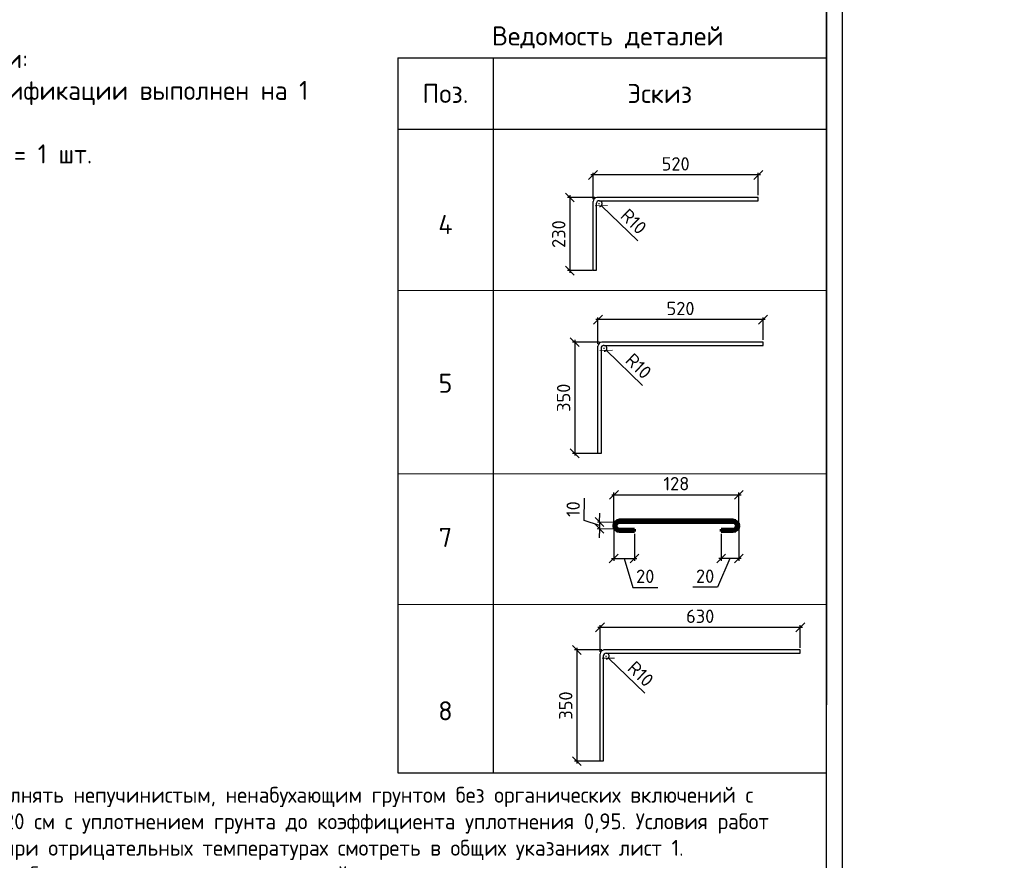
# Model space of a CAD drawing. Header units: millimetres. Extents: x 125896 to 2572636, y -120305 to 130347.
# Tile 80 of 256: x 339314 to 354815, y 36109 to 49338. Entities that reach past the tile are written whole.
import ezdxf

# ---------------------------------------------------------------- set-up
doc = ezdxf.new("R2010")
doc.units = ezdxf.units.MM
doc.linetypes.add('CENTER', pattern=[2, 1.25, -0.25, 0.25, -0.25])
doc.layers.add('11', color=7, linetype='Continuous')
doc.layers.add('Столовая - обозначения', color=7, linetype='Continuous')
for name, color, linetype, lineweight in [('ОСИ', 7, 'CENTER', 15), ('Основная 0.60', 142, 'Continuous', 60), ('Столовая Двери и окна', 7, 'Continuous', 15), ('ТЕКСТ', 7, 'Continuous', 15)]:
    doc.layers.add(name, color=color, linetype=linetype, lineweight=lineweight)
doc.styles.add('GOST-2.304_Type-B', font='GOST Common.ttf')
doc.styles.get("Standard").update_dxf_attribs({"font": 'isocpeur.ttf'})
doc.styles.add('ГОСТ', font='isocpeur.ttf')
doc.dimstyles.new('Осевые', dxfattribs={"dimscale": 0.7, "dimtxt": 450, "dimasz": 400, "dimexe": 100, "dimexo": 100, "dimgap": 100, "dimtad": 1, "dimdec": 0, "dimzin": 0, "dimdsep": 46, "dimtxsty": 'Standard', "dimblk": 'OBLIQUE', "dimcen": 9, "dimdle": 100, "dimazin": 0, "dimtm": 1e-09, "dimtfac": 1, "dimtdec": 0, "dimtofl": 0, "dimtmove": 0, "dimatfit": 3, "dimfxl": 1, "dimtolj": 1, "dimtzin": 0, "dimarcsym": 0})

# ---------------------------------------------------------------- blocks, each defined once
blk = doc.blocks.new('Штамп')
at = {"layer": '11'}
blk.add_line((311470, 84178), (311470, 126228), dxfattribs=at)
at = {"layer": '11', "lineweight": 30}
blk.add_line((311220, 84428), (311220, 125978), dxfattribs=at)
blk = doc.blocks.new('_OBLIQUE')
at = {"color": 0, "linetype": 'ByBlock'}
blk.add_line((-0.5, -0.5), (0.5, 0.5), dxfattribs=at)
blk = doc.blocks.new('*D458')
at = {"layer": 'Defpoints', "color": 0, "linetype": 'ByBlock', "lineweight": 25, "ltscale": 13, "transparency": 16777216}
for p in [(350357, 41281), (350635, 41373), (350357, 40858)]:
    blk.add_point(p, dxfattribs=at)
at = {"layer": 'ОСИ', "color": 0, "linetype": 'ByBlock', "lineweight": -2, "ltscale": 13, "transparency": 16777216}
for p, q in [((350357, 41246), (350357, 40823)), ((350635, 41338), (350635, 40823)), ((350496, 40858), (350301, 40405)), ((350670, 40858), (350322, 40858)), ((350301, 40405), (349909, 40405))]:
    blk.add_line(p, q, dxfattribs=at)
at = {"layer": 'ОСИ', "color": 0, "linetype": 'ByBlock', "lineweight": -2, "ltscale": 13, "transparency": 16777216, "xscale": 140, "yscale": 140, "zscale": 140, "rotation": 180}
blk.add_blockref('_OBLIQUE', (350357, 40858), dxfattribs=at)
at = {"layer": 'ОСИ', "color": 0, "linetype": 'ByBlock', "lineweight": -2, "ltscale": 13, "transparency": 16777216, "xscale": 140, "yscale": 140, "zscale": 140}
blk.add_blockref('_OBLIQUE', (350635, 40858), dxfattribs=at)
at = {"layer": 'ОСИ', "color": 0, "linetype": 'ByBlock', "ltscale": 13, "transparency": 16777216, "insert": (350105, 40580), "char_height": 210, "attachment_point": 5}
blk.add_mtext('\\A1;20', dxfattribs=at)
blk = doc.blocks.new('*D459')
at = {"layer": 'Defpoints', "color": 0, "linetype": 'ByBlock', "lineweight": 25, "ltscale": 13, "transparency": 16777216}
for p in [(348666, 41373), (348993, 41281), (348993, 40858)]:
    blk.add_point(p, dxfattribs=at)
at = {"layer": 'ОСИ', "color": 0, "linetype": 'ByBlock', "lineweight": -2, "ltscale": 13, "transparency": 16777216}
for p, q in [((348666, 41338), (348666, 40823)), ((348993, 41246), (348993, 40823)), ((348631, 40858), (349028, 40858)), ((348830, 40858), (348966, 40403)), ((348966, 40403), (349358, 40403))]:
    blk.add_line(p, q, dxfattribs=at)
at = {"layer": 'ОСИ', "color": 0, "linetype": 'ByBlock', "lineweight": -2, "ltscale": 13, "transparency": 16777216, "xscale": 140, "yscale": 140, "zscale": 140, "rotation": 180}
blk.add_blockref('_OBLIQUE', (348666, 40858), dxfattribs=at)
at = {"layer": 'ОСИ', "color": 0, "linetype": 'ByBlock', "lineweight": -2, "ltscale": 13, "transparency": 16777216, "xscale": 140, "yscale": 140, "zscale": 140}
blk.add_blockref('_OBLIQUE', (348993, 40858), dxfattribs=at)
at = {"layer": 'ОСИ', "color": 0, "linetype": 'ByBlock', "ltscale": 13, "transparency": 16777216, "insert": (349162, 40578), "char_height": 210, "attachment_point": 5}
blk.add_mtext('\\A1;20', dxfattribs=at)
blk = doc.blocks.new('*D460')
at = {"layer": 'Defpoints', "color": 0, "linetype": 'ByBlock', "lineweight": 25, "ltscale": 13, "transparency": 16777216}
for p in [(350635, 41861), (348669, 41393), (350635, 41372)]:
    blk.add_point(p, dxfattribs=at)
at = {"layer": 'ОСИ', "color": 0, "linetype": 'ByBlock', "lineweight": -2, "ltscale": 13, "transparency": 16777216}
for p, q in [((348634, 41861), (350670, 41861)), ((348669, 41428), (348669, 41896)), ((350635, 41407), (350635, 41896))]:
    blk.add_line(p, q, dxfattribs=at)
at = {"layer": 'ОСИ', "color": 0, "linetype": 'ByBlock', "lineweight": -2, "ltscale": 13, "transparency": 16777216, "xscale": 140, "yscale": 140, "zscale": 140, "rotation": 180}
blk.add_blockref('_OBLIQUE', (348669, 41861), dxfattribs=at)
at = {"layer": 'ОСИ', "color": 0, "linetype": 'ByBlock', "lineweight": -2, "ltscale": 13, "transparency": 16777216, "xscale": 140, "yscale": 140, "zscale": 140}
blk.add_blockref('_OBLIQUE', (350635, 41861), dxfattribs=at)
at = {"layer": 'ОСИ', "color": 0, "linetype": 'ByBlock', "ltscale": 13, "transparency": 16777216, "insert": (349652, 42036), "char_height": 210, "width": 348.61, "attachment_point": 5}
blk.add_mtext('\\A1;128', dxfattribs=at)
blk = doc.blocks.new('*D461')
at = {"layer": 'Defpoints', "color": 0, "linetype": 'ByBlock', "lineweight": 20, "ltscale": 13, "transparency": 16777216}
for p in [(348341, 46894), (350941, 46539), (348341, 46476)]:
    blk.add_point(p, dxfattribs=at)
at = {"layer": 'ОСИ', "color": 0, "linetype": 'ByBlock', "lineweight": -2, "ltscale": 13, "transparency": 16777216}
for p, q in [((350976, 46894), (348306, 46894)), ((348341, 46511), (348341, 46929)), ((350941, 46574), (350941, 46929))]:
    blk.add_line(p, q, dxfattribs=at)
at = {"layer": 'ОСИ', "color": 0, "linetype": 'ByBlock', "lineweight": -2, "ltscale": 13, "transparency": 16777216, "xscale": 140, "yscale": 140, "zscale": 140, "rotation": 180}
blk.add_blockref('_OBLIQUE', (348341, 46894), dxfattribs=at)
at = {"layer": 'ОСИ', "color": 0, "linetype": 'ByBlock', "lineweight": -2, "ltscale": 13, "transparency": 16777216, "xscale": 140, "yscale": 140, "zscale": 140}
blk.add_blockref('_OBLIQUE', (350941, 46894), dxfattribs=at)
at = {"layer": 'ОСИ', "color": 0, "linetype": 'ByBlock', "ltscale": 13, "transparency": 16777216, "insert": (349641, 47069), "char_height": 210, "attachment_point": 5}
blk.add_mtext('\\A1;520', dxfattribs=at)
blk = doc.blocks.new('*D462')
at = {"layer": 'Defpoints', "color": 0, "linetype": 'ByBlock', "lineweight": 20, "ltscale": 13, "transparency": 16777216}
for p in [(348401, 46539), (347975, 45389), (348366, 45389)]:
    blk.add_point(p, dxfattribs=at)
at = {"layer": 'ОСИ', "color": 0, "linetype": 'ByBlock', "lineweight": -2, "ltscale": 13, "transparency": 16777216}
for p, q in [((348366, 46539), (347940, 46539)), ((347975, 46574), (347975, 45354)), ((348331, 45389), (347940, 45389))]:
    blk.add_line(p, q, dxfattribs=at)
at = {"layer": 'ОСИ', "color": 0, "linetype": 'ByBlock', "lineweight": -2, "ltscale": 13, "transparency": 16777216, "xscale": 140, "yscale": 140, "zscale": 140}
for p, rotation in [((347975, 46539), 90), ((347975, 45389), 270)]:
    blk.add_blockref('_OBLIQUE', p, dxfattribs=dict(at, rotation=rotation))
at = {"layer": 'ОСИ', "color": 0, "linetype": 'ByBlock', "ltscale": 13, "transparency": 16777216, "insert": (347800, 45964), "char_height": 210, "attachment_point": 5, "rotation": 90}
blk.add_mtext('\\A1;230', dxfattribs=at)
blk = doc.blocks.new('*D463')
at = {"layer": 'Defpoints', "color": 0, "linetype": 'ByBlock', "lineweight": 20, "ltscale": 13, "transparency": 16777216}
for p in [(348437, 46443), (348471, 46411)]:
    blk.add_point(p, dxfattribs=at)
at = {"layer": 'ОСИ', "color": 0, "linetype": 'ByBlock', "lineweight": -2, "ltscale": 13, "transparency": 16777216}
for p, q in [((348431, 46443), (348444, 46443)), ((348437, 46436), (348437, 46449)), ((349045, 45857), (348471, 46411))]:
    blk.add_line(p, q, dxfattribs=at)
blk.add_arc((348437, 46443), 46.3, 272.7104, 42.8618, dxfattribs=at)
at = {"layer": 'ОСИ', "color": 0, "linetype": 'ByBlock', "lineweight": -2, "ltscale": 13, "transparency": 16777216, "xscale": 140, "yscale": 140, "zscale": 140, "rotation": 136.0434265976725}
blk.add_blockref('_OBLIQUE', (348471, 46411), dxfattribs=at)
at = {"layer": 'ОСИ', "color": 0, "linetype": 'ByBlock', "ltscale": 13, "transparency": 16777216, "insert": (348980, 46162), "char_height": 210, "attachment_point": 5, "rotation": 316.0434}
blk.add_mtext('\\A1;R10', dxfattribs=at)
blk = doc.blocks.new('*D452')
at = {"layer": 'Defpoints', "color": 0, "linetype": 'ByBlock', "lineweight": 20, "ltscale": 13, "transparency": 16777216}
for p in [(348417, 44618), (348417, 44201), (351017, 44263)]:
    blk.add_point(p, dxfattribs=at)
at = {"layer": 'ОСИ', "color": 0, "linetype": 'ByBlock', "lineweight": -2, "ltscale": 13, "transparency": 16777216}
for p, q in [((348417, 44236), (348417, 44653)), ((351017, 44298), (351017, 44653)), ((351052, 44618), (348382, 44618))]:
    blk.add_line(p, q, dxfattribs=at)
at = {"layer": 'ОСИ', "color": 0, "linetype": 'ByBlock', "lineweight": -2, "ltscale": 13, "transparency": 16777216, "xscale": 140, "yscale": 140, "zscale": 140, "rotation": 180}
blk.add_blockref('_OBLIQUE', (348417, 44618), dxfattribs=at)
at = {"layer": 'ОСИ', "color": 0, "linetype": 'ByBlock', "lineweight": -2, "ltscale": 13, "transparency": 16777216, "xscale": 140, "yscale": 140, "zscale": 140}
blk.add_blockref('_OBLIQUE', (351017, 44618), dxfattribs=at)
at = {"layer": 'ОСИ', "color": 0, "linetype": 'ByBlock', "ltscale": 13, "transparency": 16777216, "insert": (349717, 44793), "char_height": 210, "attachment_point": 5}
blk.add_mtext('\\A1;520', dxfattribs=at)
blk = doc.blocks.new('*D453')
at = {"layer": 'Defpoints', "color": 0, "linetype": 'ByBlock', "lineweight": 20, "ltscale": 13, "transparency": 16777216}
for p in [(348477, 44263), (348051, 42513), (348467, 42513)]:
    blk.add_point(p, dxfattribs=at)
at = {"layer": 'ОСИ', "color": 0, "linetype": 'ByBlock', "lineweight": -2, "ltscale": 13, "transparency": 16777216}
for p, q in [((348442, 44263), (348016, 44263)), ((348051, 44298), (348051, 42478)), ((348432, 42513), (348016, 42513))]:
    blk.add_line(p, q, dxfattribs=at)
at = {"layer": 'ОСИ', "color": 0, "linetype": 'ByBlock', "lineweight": -2, "ltscale": 13, "transparency": 16777216, "xscale": 140, "yscale": 140, "zscale": 140}
for p, rotation in [((348051, 44263), 90), ((348051, 42513), 270)]:
    blk.add_blockref('_OBLIQUE', p, dxfattribs=dict(at, rotation=rotation))
at = {"layer": 'ОСИ', "color": 0, "linetype": 'ByBlock', "ltscale": 13, "transparency": 16777216, "insert": (347876, 43388), "char_height": 210, "attachment_point": 5, "rotation": 90}
blk.add_mtext('\\A1;350', dxfattribs=at)
blk = doc.blocks.new('*D454')
at = {"layer": 'Defpoints', "color": 0, "linetype": 'ByBlock', "lineweight": 20, "ltscale": 13, "transparency": 16777216}
for p in [(348513, 44167), (348547, 44135)]:
    blk.add_point(p, dxfattribs=at)
at = {"layer": 'ОСИ', "color": 0, "linetype": 'ByBlock', "lineweight": -2, "ltscale": 13, "transparency": 16777216}
for p, q in [((348507, 44167), (348520, 44167)), ((348513, 44160), (348513, 44173)), ((349121, 43581), (348547, 44135))]:
    blk.add_line(p, q, dxfattribs=at)
blk.add_arc((348513, 44167), 46.3, 272.7104, 42.8618, dxfattribs=at)
at = {"layer": 'ОСИ', "color": 0, "linetype": 'ByBlock', "lineweight": -2, "ltscale": 13, "transparency": 16777216, "xscale": 140, "yscale": 140, "zscale": 140, "rotation": 136.0434265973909}
blk.add_blockref('_OBLIQUE', (348547, 44135), dxfattribs=at)
at = {"layer": 'ОСИ', "color": 0, "linetype": 'ByBlock', "ltscale": 13, "transparency": 16777216, "insert": (349056, 43886), "char_height": 210, "attachment_point": 5, "rotation": 316.0434}
blk.add_mtext('\\A1;R10', dxfattribs=at)
blk = doc.blocks.new('*D464')
at = {"layer": 'Defpoints', "color": 0, "linetype": 'ByBlock', "lineweight": 25, "ltscale": 13, "transparency": 16777216}
for p in [(348758, 41426), (348441, 41326), (348756, 41320)]:
    blk.add_point(p, dxfattribs=at)
at = {"layer": 'ОСИ', "color": 0, "linetype": 'ByBlock', "lineweight": -2, "ltscale": 13, "transparency": 16777216}
for p, q in [((348199, 41457), (348205, 41807)), ((348443, 41432), (348446, 41572)), ((348442, 41379), (348199, 41457)), ((348723, 41427), (348408, 41432)), ((348443, 41432), (348441, 41326)), ((348721, 41321), (348406, 41326)), ((348441, 41326), (348439, 41186))]:
    blk.add_line(p, q, dxfattribs=at)
at = {"layer": 'ОСИ', "color": 0, "linetype": 'ByBlock', "lineweight": -2, "ltscale": 13, "transparency": 16777216, "xscale": 140, "yscale": 140, "zscale": 140}
for p, rotation in [((348441, 41326), 88.95656658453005), ((348443, 41432), 268.95656658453)]:
    blk.add_blockref('_OBLIQUE', p, dxfattribs=dict(at, rotation=rotation))
at = {"layer": 'ОСИ', "color": 0, "linetype": 'ByBlock', "ltscale": 13, "transparency": 16777216, "insert": (348027, 41635), "char_height": 210, "attachment_point": 5, "rotation": 88.9566}
blk.add_mtext('\\A1;10', dxfattribs=at)
blk = doc.blocks.new('*D455')
at = {"layer": 'Defpoints', "color": 0, "linetype": 'ByBlock', "lineweight": 25, "ltscale": 13, "transparency": 16777216}
for p in [(348451, 39774), (351603, 39419), (348451, 39356)]:
    blk.add_point(p, dxfattribs=at)
at = {"layer": 'ОСИ', "color": 0, "linetype": 'ByBlock', "lineweight": -2, "ltscale": 13, "transparency": 16777216}
for p, q in [((351638, 39774), (348416, 39774)), ((348451, 39391), (348451, 39809)), ((351603, 39454), (351603, 39809))]:
    blk.add_line(p, q, dxfattribs=at)
at = {"layer": 'ОСИ', "color": 0, "linetype": 'ByBlock', "lineweight": -2, "ltscale": 13, "transparency": 16777216, "xscale": 140, "yscale": 140, "zscale": 140, "rotation": 180}
blk.add_blockref('_OBLIQUE', (348451, 39774), dxfattribs=at)
at = {"layer": 'ОСИ', "color": 0, "linetype": 'ByBlock', "lineweight": -2, "ltscale": 13, "transparency": 16777216, "xscale": 140, "yscale": 140, "zscale": 140}
blk.add_blockref('_OBLIQUE', (351603, 39774), dxfattribs=at)
at = {"layer": 'ОСИ', "color": 0, "linetype": 'ByBlock', "ltscale": 13, "transparency": 16777216, "insert": (350027, 39949), "char_height": 210, "attachment_point": 5}
blk.add_mtext('\\A1;630', dxfattribs=at)
blk = doc.blocks.new('*D456')
at = {"layer": 'Defpoints', "color": 0, "linetype": 'ByBlock', "lineweight": 25, "ltscale": 13, "transparency": 16777216}
for p in [(348511, 39419), (348085, 37669), (348501, 37669)]:
    blk.add_point(p, dxfattribs=at)
at = {"layer": 'ОСИ', "color": 0, "linetype": 'ByBlock', "lineweight": -2, "ltscale": 13, "transparency": 16777216}
for p, q in [((348476, 39419), (348050, 39419)), ((348085, 39454), (348085, 37634)), ((348466, 37669), (348050, 37669))]:
    blk.add_line(p, q, dxfattribs=at)
at = {"layer": 'ОСИ', "color": 0, "linetype": 'ByBlock', "lineweight": -2, "ltscale": 13, "transparency": 16777216, "xscale": 140, "yscale": 140, "zscale": 140}
for p, rotation in [((348085, 39419), 90), ((348085, 37669), 270)]:
    blk.add_blockref('_OBLIQUE', p, dxfattribs=dict(at, rotation=rotation))
at = {"layer": 'ОСИ', "color": 0, "linetype": 'ByBlock', "ltscale": 13, "transparency": 16777216, "insert": (347910, 38544), "char_height": 210, "attachment_point": 5, "rotation": 90}
blk.add_mtext('\\A1;350', dxfattribs=at)
blk = doc.blocks.new('*D457')
at = {"layer": 'Defpoints', "color": 0, "linetype": 'ByBlock', "lineweight": 25, "ltscale": 13, "transparency": 16777216}
for p in [(348547, 39323), (348581, 39290)]:
    blk.add_point(p, dxfattribs=at)
at = {"layer": 'ОСИ', "color": 0, "linetype": 'ByBlock', "lineweight": -2, "ltscale": 13, "transparency": 16777216}
for p, q in [((348541, 39323), (348554, 39323)), ((348547, 39316), (348547, 39329)), ((349155, 38737), (348581, 39290))]:
    blk.add_line(p, q, dxfattribs=at)
blk.add_arc((348547, 39323), 46.3, 272.7104, 42.8618, dxfattribs=at)
at = {"layer": 'ОСИ', "color": 0, "linetype": 'ByBlock', "lineweight": -2, "ltscale": 13, "transparency": 16777216, "xscale": 140, "yscale": 140, "zscale": 140, "rotation": 136.0434265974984}
blk.add_blockref('_OBLIQUE', (348581, 39290), dxfattribs=at)
at = {"layer": 'ОСИ', "color": 0, "linetype": 'ByBlock', "ltscale": 13, "transparency": 16777216, "insert": (349090, 39042), "char_height": 210, "attachment_point": 5, "rotation": 316.0434}
blk.add_mtext('\\A1;R10', dxfattribs=at)

msp = doc.modelspace()

# ---------------------------------------------------------------- linework, layer by layer
at = {"color": 18, "lineweight": 30, "true_color": 0x000000, "transparency": 33554687}
for p, q in [((352016.4, 63615.6), (352016.4, 38553.5)), ((352016.4, 51493.5), (352016.4, 41588.2)), ((345266.4, 48740.1), (352016.4, 48740.1)), ((345266.4, 48740.1), (345266.4, 37483.1)), ((346766.4, 48740.1), (346766.4, 37483.1)), ((345266.4, 47615.1), (352016.4, 47615.1)), ((345266.4, 37483.1), (352016.4, 37483.1))]:
    msp.add_line(p, q, dxfattribs=at)
at = {"layer": 'ОСИ', "linetype": 'ByBlock', "ltscale": 13}
for p, q in [((345266.4, 45076.5), (352016.4, 45076.5)), ((345266.4, 45076.5), (352016.4, 45076.5)), ((345266.4, 42191.9), (352016.4, 42191.9)), ((345266.4, 40135.2), (352016.4, 40135.2))]:
    msp.add_line(p, q, dxfattribs=at)
at = {"layer": 'Основная 0.60'}
for p, q in [((348758.2, 41464.7), (350543.2, 41464.7)), ((348758.2, 41425.9), (350543.2, 41425.9)), ((348758.2, 41320), (348993.5, 41320)), ((348758.2, 41281.1), (348993.5, 41281.1)), ((348993.5, 41320), (348993.5, 41281.1)), ((350356.9, 41320), (350543.2, 41320)), ((350356.9, 41320), (350356.9, 41281.1)), ((350543.2, 41281.1), (350356.9, 41281.1))]:
    msp.add_line(p, q, dxfattribs=at)
for centre, radius, start, end in [((348758.2, 41372.9), 91.8, 90, 270), ((348757.2, 41372.9), 53, 88.95657, 271.04343), ((350543.2, 41372.9), 91.8, 270, 90), ((350544.2, 41372.9), 53, 268.95657, 91.04343)]:
    msp.add_arc(centre, radius, start, end, dxfattribs=at)
at = {"layer": 'Столовая Двери и окна', "color": 146, "lineweight": 30, "true_color": 0x105689}
for points in [[(348435.6, 46488.8), (350941.2, 46488.8), (350941.2, 46538.8), (348401.2, 46538.8), (348401.2, 46538.8), (348401.2, 46538.8)], [(348391.2, 46446.9), (348391.2, 45388.8), (348341.2, 45388.8), (348341.2, 46476.5)], [(348467.3, 44170.9), (348467.3, 42512.9), (348417.3, 42512.9), (348417.3, 44200.6)], [(348511.8, 44212.9), (351017.3, 44212.9), (351017.3, 44262.9), (348477.4, 44262.9), (348477.4, 44262.9), (348477.4, 44262.9)], [(348545.8, 39368.7), (351603, 39368.7), (351603, 39418.7), (348511.4, 39418.7), (348511.4, 39418.7), (348511.4, 39418.7)], [(348501.3, 39326.8), (348501.3, 37668.7), (348451.3, 37668.7), (348451.3, 39356.4)]]:
    msp.add_lwpolyline(points, dxfattribs=at)
for centre, radius, start, end in [((348409.7, 46470.6), 68.8, 97.03929, 175.07833), ((348437.3, 46442.7), 46.3, 86.19482, 184.74031), ((348485.8, 44194.7), 68.8, 97.03929, 175.07833), ((348513.4, 44166.7), 46.3, 86.19482, 184.74031), ((348519.8, 39350.5), 68.8, 97.03929, 175.07833), ((348547.4, 39322.6), 46.3, 86.19482, 184.74031)]:
    msp.add_arc(centre, radius, start, end, dxfattribs=at)

# ---------------------------------------------------------------- block references
at = {"layer": 'Столовая - обозначения', "color": 252, "lineweight": 20, "true_color": 0x939598}
msp.add_blockref('Штамп', (40796.7, -58798.4), dxfattribs=at)

# ---------------------------------------------------------------- texts
at = {"insert": (226281.3, 54484), "char_height": 250, "attachment_point": 1, "style": 'ГОСТ'}
msp.add_mtext_dynamic_manual_height_columns('\\A1;\\pi9384.38;{\\H1.5152x;\\P\\pi1250;Общие указания\\P\\pi250;}1.^IРабочая документация разработана в соответствии с заданием на проектирование, требованиями действующих технических регламентов, стандартов, сводов правил и других документов, содержащих установленные требования.\\P2.^IРабочая документация выполнена в соответствии со следующими нормативными и техническими документами:\\P-^IСП 20.13330.2016 "Нагрузки и Воздействия";\\P-^IСП 63.13330.2012 "Бетонные и железобетонные конструкции. Основные положения";\\P-^IСП 22.13330.2016 "Основания зданий и сооружений";\\P-^IСП 45.13330.2012 "Земляные сооружения, основания и фундаменты".\\P3.   За относительную отметку 0,000 принята отметка чистого пола первого этажа.\\P4.^IПеречень видов работ, для которых необходимо составлять акты освидетельствования скрытых работ:\\P-^Iармирование конструкций;\\P-^Iосвидетельствование опалубки перед бетонированием;\\P-^Iвыполнение сварочных работ;\\P-^Iотбор контрольных проб бетона;\\P-^Iсоответствие законченных железобетонных конструкций проекту с отображением качества работ;\\P-^Iустройство монолитных конструкций, выполняемых в зимнее время;  \\P\\pi0;  -    устройство гидроизоляции;\\P\\pi250;-^Iуплотнение грунтов и обратную засыпку.\\PЗапрещается выполнение последующих работ при отсутствии актов освидетельствования предшествующих скрытых работ во всех случаях.\\P\\pi0;        5. Проект рассчитан на производство работ в период положительных температур. В случае выполнения работ при отрицательных температурах необходимо выполнять требования СНиП часть 3 по производству работ и ППР.\\P        6. При минимальной температуре воздуха до минус 15°С допускается: выдерживание бетона в конструкции методом термоса, при предварительном разогреве бетонной смеси, форсированный электроразогрев бетона в конструкции с повторным уплотнением.\\P\\pi250;При минимальной температуре воздуха до минус 25°С допускается: обогрев бетона в греющей опалубке с помощью низкотемпературных электронагревателей, электродный сквозной прогрев бетона, электрообогрев с помощью греющего провода.\\P\\pi0;7. При отрицательной температуре воздуха уплотнение грунта обратной засыпки в траншеях должно \\Pосуществляться до достижения коэффициента уплотнения 0,98. \\PВремя уплотнения грунта в зависимости от температуры воздуха: \\P\\pi250;-^Iпри t{\\H0.7x;\\So^ ;}-5, 90-120 минут; при t{\\H0.7x;\\So^ ;\\H1.42857x;-10, 60-90 минут; }при t{\\H0.7x;\\So^ ;\\H1.42857x;-20, 40-60 минут; }при t{\\H0.7x;\\So^ ;\\H1.42857x;-30, 20-30 минут;\\P\\pi0;Работы по выполнению насыпей и обратных засыпок при отрицательных температурах должны производить с учетом следующих требований:\\P\\pi250;-^Iподготовку поверхности (основания) насыпи и обратных засыпок следует выполнять с полным удалением снега, льда, промерзшего слоя слабого и пучинистого грунта на всю его глубину;\\P-^Iотсыпку в насыпь и обратные засыпки грунтов необходимо производить при их природной влажности и в талом состоянии с содержанием комьев мерзлого грунта, не превышающим требований, приведенных в приложении М СП 45.13330.2017. Свод правил. Земляные сооружения, основания и фундаменты., и, как правило, на не промерзшие ранее отсыпанные и уплотненные слои. В отдельных случаях при согласовании с автором проекта допускается грунты отсыпать на непучинистые грунты, промерзшие на глубину не более 15 см;\\P-^Iпри пониженной влажности отсыпанных грунтов для их уплотнения следует применять более тяжелое грунтоуплотняющее оборудование; \\P-^Iработы по отсыпке и уплотнению каждого слоя должны выполнять в течение одной рабочей смены; - при выполнении насыпей из глинистых грунтов при обильном снеговыпадении все работы должны быть прекращены; - перерывы в работах по выполнению насыпей и обратных засыпок допускаются только при условиях, что за время перерыва глубина промерзания ранее уплотненных пучинистых грунтов не превысит 15 см или на время перерыва ранее уплотненные грунты утепляются специальными средствами (например, маловлажным рыхлым грунтом, который в последующем удаляется); - все работы по отсыпке грунтов и их уплотнению выполняют с повышенной интенсивностью.}', width=20474.372, gutter_width=5800, heights=[24436.9], dxfattribs=at)
at = {"layer": 'ТЕКСТ', "lineweight": 25, "char_height": 300, "attachment_point": 5}
for s, insert, width in [('Ведомость деталей', (348571.4, 49059.3), 6669.969), ('Поз.', (346016.4, 48177.6), 1200), ('Эскиз', (349391.4, 48177.6), 1200), ('4', (346016.4, 46115.1), 1200), ('5', (346016.4, 43616.7), 1200), ('7', (346016.4, 41190.5), 1200), ('8', (346016.4, 38461.6), 1200)]:
    msp.add_mtext(s, dxfattribs=dict(at, insert=insert, width=width))
at = {"layer": 'ТЕКСТ', "ltscale": 100, "insert": (333895.7, 48876.3), "char_height": 300, "width": 10829.104, "attachment_point": 1, "style": 'GOST-2.304_Type-B'}
msp.add_mtext('\\pt7200;Примечание к спецификации:\\P1. Расчёт материалов в спецификации выполнен на 1 лестничный марш.\\P2. Лестничных маршей ЛН-1 = 1 шт.', dxfattribs=at)
at = {"layer": 'ТЕКСТ', "ltscale": 100, "insert": (333656.9, 37680.9), "char_height": 250, "attachment_point": 1, "style": 'GOST-2.304_Type-B'}
msp.add_mtext_dynamic_manual_height_columns('\\pi750;Примечание\\P1 Обратную засыпку пазух выполнять непучинистым, ненабухающим грунтом без органических включений с проливкой водой слоями не более 20 см с уплотнением грунта до коэффициента уплотнения 0,95. Условия работ по выполнению обратной засыпки при отрицательных температурах смотреть в общих указаниях лист 1.\\P2 При производстве земляных работ не допускать ухудшения свойств грунтов и качества подготовленного основания вследствие замачивания, промерзания, размыва, повреждения механизмами и транспортом.\\P3 Поз. 9 и 11 установить на хим. анкер BIT 200 (EASY FIX DIT-200) или аналог. Анкеровка выполняется в теле стен, ступеней и в теле плиты по всей длине с шагом 200 мм. Отверстие диаметром 12 мм.\\P4 При изготовлении пространственных арматурных каркасов соединение стержней выполнять при помощи вязальной проволоки. \\P5 Поз. 7 установить в шахматном порядке.\\P6 Выполнить обмазочную гидроизоляцию внутренних поверхностей вертикальных Ж/Б конструкций, соприкасающихся с грунтом под лестничным маршем за 2 раза. Материал гидроизоляции - Битумно-резиновая мастика Технониколь AquaMast\\P7 Выполнить укладку рулонной гидроизоляции Техноэласт ЭПП под устройство лестничного марша.', width=17507.725, gutter_width=1250, heights=[0], dxfattribs=at)

# ---------------------------------------------------------------- dimensions: what is measured, and where the dimension line sits
at = {"layer": 'ОСИ', "linetype": 'ByBlock', "ltscale": 13}
for base, p1, p2, picture, middle in [((348341.2, 46894), (350941.2, 46538.8), (348341.2, 46476.5), '*D461', (349641.2, 47069)), ((348417.3, 44618), (351017.3, 44262.9), (348417.3, 44200.6), '*D452', (349717.3, 44793)), ((348451.3, 39773.9), (351603, 39418.7), (348451.3, 39356.4), '*D455', (350027.2, 39948.9))]:
    dim = msp.add_linear_dim(base=base, p1=p1, p2=p2, dimstyle='Осевые', override={"dimtxt": 300, "dimasz": 200, "dimexe": 50, "dimexo": 50, "dimlfac": 0.2, "dimdle": 50, "dimtmove": 1}, dxfattribs=at)
    dim.commit()
    dim.dimension.update_dxf_attribs({"geometry": picture, "text_midpoint": middle})
for base, p1, p2, picture, middle in [((347975.3, 45388.8), (348401.2, 46538.8), (348366.2, 45388.8), '*D462', (347800.3, 45963.8)), ((348051.4, 42512.9), (348477.4, 44262.9), (348467.3, 42512.9), '*D453', (347876.4, 43387.9)), ((348085.5, 37668.7), (348511.4, 39418.7), (348501.3, 37668.7), '*D456', (347910.5, 38543.7))]:
    dim = msp.add_linear_dim(base=base, p1=p1, p2=p2, angle=90, dimstyle='Осевые', override={"dimtxt": 300, "dimasz": 200, "dimexe": 50, "dimexo": 50, "dimlfac": 0.2, "dimdle": 50, "dimtmove": 1}, dxfattribs=at)
    dim.commit()
    dim.dimension.update_dxf_attribs({"geometry": picture, "text_midpoint": middle})
for center, mpoint, picture, middle in [((348437.3, 46442.7), (348470.6, 46410.5), '*D463', (348980.1, 46162.4)), ((348513.4, 44166.7), (348546.7, 44134.6), '*D454', (349056.2, 43886.4)), ((348547.4, 39322.6), (348580.7, 39290.4), '*D457', (349090.2, 39042.3))]:
    dim = msp.add_radius_dim(center=center, mpoint=mpoint, text='R10', dimstyle='Осевые', override={"dimtxt": 300, "dimasz": 200, "dimexe": 50, "dimexo": 50, "dimlfac": 0.2, "dimdle": 50, "dimtmove": 1}, dxfattribs=at)
    dim.commit()
    dim.dimension.update_dxf_attribs({"geometry": picture, "text_midpoint": middle})
for base, p1, p2, text, picture, middle in [((350635.1, 41860.9), (348668.5, 41392.9), (350635.1, 41371.9), '128', '*D460', (349651.8, 42035.9)), ((348993.5, 40858), (348666.3, 41372.9), (348993.5, 41281.1), '20', '*D459', (349036.4, 40578))]:
    dim = msp.add_linear_dim(base=base, p1=p1, p2=p2, text=text, dimstyle='Осевые', override={"dimtxt": 300, "dimasz": 200, "dimexe": 50, "dimexo": 50, "dimlfac": 0.2, "dimdle": 50, "dimtmove": 1}, dxfattribs=at)
    dim.commit()
    dim.dimension.update_dxf_attribs({"geometry": picture, "text_midpoint": middle})
dim = msp.add_aligned_dim(p1=(348758.2, 41425.9), p2=(348756.2, 41320), distance=-315.1, text='10', dimstyle='Осевые', override={"dimtxt": 300, "dimasz": 200, "dimexe": 50, "dimexo": 50, "dimlfac": 0.2, "dimdle": 50, "dimtmove": 1}, dxfattribs=at)
dim.commit()
dim.dimension.update_dxf_attribs({"geometry": '*D464', "text_midpoint": (348024.8, 41529.8)})
dim = msp.add_linear_dim(base=(350356.9, 40858), p1=(350635.1, 41372.9), p2=(350356.9, 41281.1), angle=180, text='20', dimstyle='Осевые', override={"dimtxt": 300, "dimasz": 200, "dimexe": 50, "dimexo": 50, "dimlfac": 0.2, "dimdle": 50, "dimtmove": 1}, dxfattribs=at)
dim.commit()
dim.dimension.update_dxf_attribs({"geometry": '*D458', "text_midpoint": (350230.8, 40405.2), "dimtype": 160})

doc.saveas('drawing.dxf')
